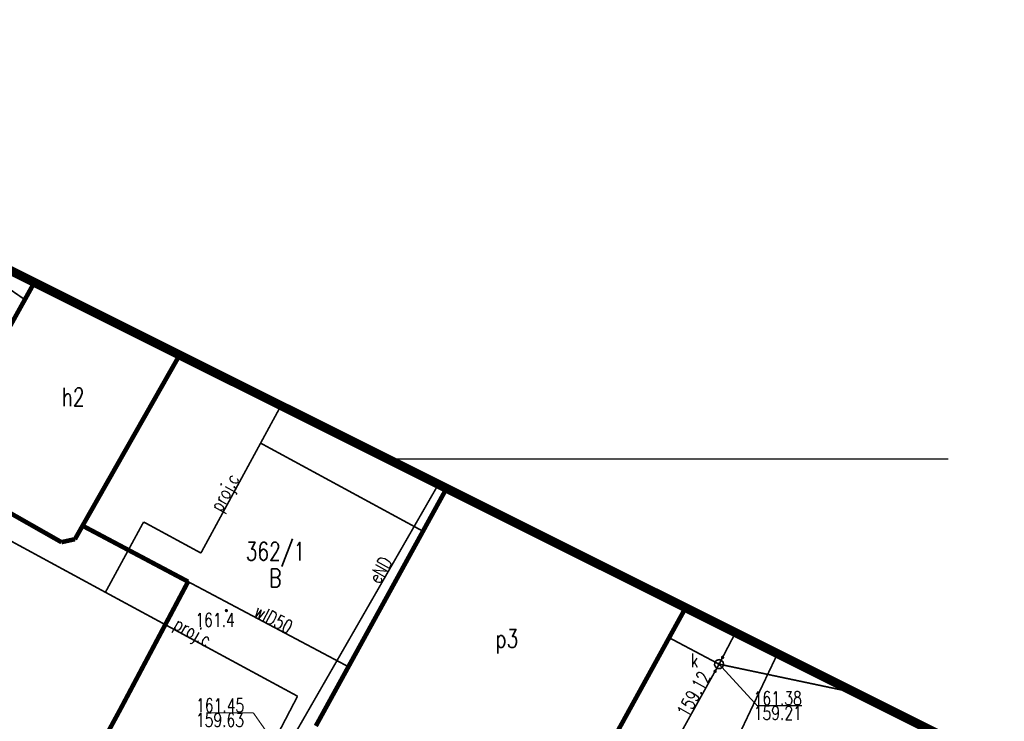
# Model space of a CAD drawing. Extents: x 0 to 7432618, y -40 to 5712028.
# Tile 31 of 165: x 7430490 to 7430545, y 5711656 to 5711695. Entities that reach past the tile are written whole.
import ezdxf
from ezdxf.enums import TextEntityAlignment as Align

# ---------------------------------------------------------------- set-up
doc = ezdxf.new("R2010")
doc.units = 0
doc.header["$MEASUREMENT"] = 0
doc.linetypes.add('0', pattern=[1.5, 1, -0.5])
doc.linetypes.add('2218', pattern=[1, 0.5, -0.5])
for name, color, linetype in [('Dzialki', 7, 'Continuous'), ('EGBB_E_T_0', 7, 'Continuous'), ('EGBB_L_0', 7, 'Continuous'), ('Numery_dzialek', 7, 'Continuous'), ('OTK_L_4', 7, 'Continuous'), ('OTR_T_1', 7, 'Continuous'), ('P_SUCP_E_T_0', 7, 'Continuous'), ('P_SUCP_L_0', 7, 'Continuous'), ('SUEP_E_T_0', 7, 'Continuous'), ('SUEP_L_0', 7, 'Continuous'), ('SUK_E_T_4', 7, 'Continuous'), ('SUK_T_3', 7, 'Continuous'), ('SUKP_L_0', 7, 'Continuous'), ('SUKR_T_0', 7, 'Continuous'), ('SUWP_E_T_0', 7, 'Continuous'), ('SUWP_L_0', 7, 'Continuous'), ('Uzytki', 7, 'Continuous'), ('zakres', 7, 'Continuous')]:
    doc.layers.add(name, color=color, linetype=linetype)
doc.styles.add('STYL_ARIAL', font='simplex', dxfattribs={"width": 0.75, "oblique": 0.1})

msp = doc.modelspace()

# ---------------------------------------------------------------- linework, layer by layer
at = {"linetype": 'ByBlock'}
msp.add_lwpolyline([(7430510.708, 5711670.417), (7430541.61, 5711670.417)], dxfattribs=at)
at = {"layer": 'Dzialki', "color": 18, "true_color": 0x000000, "const_width": 0.09}
for points in [[(7430499.282, 5711676.126), (7430493.53, 5711666)], [(7430492.76, 5711665.82), (7430485.57, 5711669.9)], [(7430493.53, 5711666), (7430492.76, 5711665.82)]]:
    msp.add_lwpolyline(points, dxfattribs=at)
at = {"layer": 'EGBB_L_0', "color": 18, "true_color": 0x000000, "const_width": 0.25}
for points in [[(7430491.258, 5711680.136), (7430485.588, 5711669.931)], [(7430493.914, 5711666.727), (7430499.261, 5711676.137)], [(7430485.612, 5711669.876), (7430492.75, 5711665.82)], [(7430513.971, 5711668.787), (7430506.767, 5711655.689)], [(7430493.495, 5711665.986), (7430493.914, 5711666.727)], [(7430499.728, 5711663.643), (7430493.914, 5711666.727)], [(7430492.75, 5711665.82), (7430493.495, 5711665.986)], [(7430495.995, 5711656.608), (7430499.728, 5711663.643)], [(7430519.655, 5711648.602), (7430527.144, 5711662.204)], [(7430491.334, 5711648.032), (7430495.995, 5711656.608)]]:
    msp.add_lwpolyline(points, dxfattribs=at)
at = {"layer": 'OTK_L_4', "color": 18, "linetype": '0', "true_color": 0x000000, "const_width": 0.09}
msp.add_lwpolyline([(7430491.258, 5711680.136), (7430490.056, 5711677.974)], dxfattribs=at)
at = {"layer": 'OTR_T_1', "color": 18, "true_color": 0x000000, "const_width": 0.09}
msp.add_lwpolyline([(7430501.84, 5711662.095), (7430501.872, 5711662.082), (7430501.885, 5711662.05), (7430501.872, 5711662.018), (7430501.84, 5711662.005), (7430501.808, 5711662.018), (7430501.795, 5711662.05), (7430501.808, 5711662.082), (7430501.84, 5711662.095)], dxfattribs=at)
at = {"layer": 'P_SUCP_L_0', "color": 6, "linetype": '0', "true_color": 0xed00ed, "const_width": 0.09}
for points in [[(7430476.4, 5711673.247), (7430495.172, 5711663.058)], [(7430504.846, 5711673.346), (7430503.724, 5711671.28)], [(7430503.724, 5711671.28), (7430500.435, 5711665.221)], [(7430503.724, 5711671.28), (7430512.671, 5711666.423)], [(7430497.277, 5711666.935), (7430495.172, 5711663.058)], [(7430500.435, 5711665.221), (7430497.277, 5711666.935)], [(7430495.172, 5711663.058), (7430505.759, 5711657.33)], [(7430505.759, 5711657.33), (7430501.211, 5711648.592)]]:
    msp.add_lwpolyline(points, dxfattribs=at)
at = {"layer": 'SUEP_L_0', "color": 1, "true_color": 0xff0000, "const_width": 0.09}
for points in [[(7430503.949, 5711652.361), (7430513.522, 5711669.011)], [(7430529.66, 5711654.3), (7430532.208, 5711659.674)]]:
    msp.add_lwpolyline(points, dxfattribs=at)
at = {"layer": 'SUK_T_3', "color": 36, "true_color": 0x803300, "const_width": 0.09}
msp.add_lwpolyline([(7430528.987, 5711659.346), (7430529.122, 5711659.306), (7430529.214, 5711659.2), (7430529.234, 5711659.061), (7430529.176, 5711658.933), (7430529.057, 5711658.856), (7430528.916, 5711658.856), (7430528.798, 5711658.933), (7430528.739, 5711659.061), (7430528.759, 5711659.2), (7430528.851, 5711659.306), (7430528.987, 5711659.346)], dxfattribs=at)
at = {"layer": 'SUKP_L_0', "color": 36, "true_color": 0x803300, "const_width": 0.09}
for points in [[(7430484.335, 5711683.595), (7430490.732, 5711679.189)], [(7430528.987, 5711659.096), (7430526.236, 5711660.555)], [(7430528.987, 5711659.096), (7430529.891, 5711660.832)], [(7430520.706, 5711644.217), (7430528.987, 5711659.096)], [(7430528.987, 5711659.096), (7430536.55, 5711657.504)]]:
    msp.add_lwpolyline(points, dxfattribs=at)
at = {"layer": 'SUKR_T_0', "color": 36, "true_color": 0x803300, "const_width": 0.065}
for points in [[(7430529.18, 5711659.531), (7430529.224, 5711659.512), (7430529.243, 5711659.468), (7430529.224, 5711659.424), (7430529.18, 5711659.406), (7430529.136, 5711659.424), (7430529.118, 5711659.468), (7430529.136, 5711659.512), (7430529.18, 5711659.531)], [(7430528.987, 5711659.159), (7430529.031, 5711659.14), (7430529.049, 5711659.096), (7430529.031, 5711659.052), (7430528.987, 5711659.034), (7430528.942, 5711659.052), (7430528.924, 5711659.096), (7430528.942, 5711659.14), (7430528.987, 5711659.159)], [(7430528.987, 5711659.096), (7430531.082, 5711656.811)], [(7430528.768, 5711658.766), (7430528.813, 5711658.748), (7430528.831, 5711658.704), (7430528.813, 5711658.66), (7430528.768, 5711658.641), (7430528.724, 5711658.66), (7430528.706, 5711658.704), (7430528.724, 5711658.748), (7430528.768, 5711658.766)], [(7430531.082, 5711656.811), (7430533.552, 5711656.811)], [(7430500.742, 5711656.417), (7430503.32, 5711656.417)], [(7430506.556, 5711651.807), (7430503.32, 5711656.417)]]:
    msp.add_lwpolyline(points, dxfattribs=at)
at = {"layer": 'SUWP_L_0', "color": 5, "true_color": 0x0000ff, "const_width": 0.09}
msp.add_lwpolyline([(7430499.728, 5711663.643), (7430508.563, 5711658.955)], dxfattribs=at)
at = {"layer": 'Uzytki', "color": 96, "linetype": '2218', "true_color": 0x008000, "const_width": 0.09}
for points in [[(7430493.53, 5711666), (7430499.282, 5711676.126)], [(7430485.57, 5711669.9), (7430492.76, 5711665.82)], [(7430492.76, 5711665.82), (7430493.53, 5711666)]]:
    msp.add_lwpolyline(points, dxfattribs=at)
at = {"layer": 'zakres', "color": 18, "linetype": '0', "true_color": 0x000000, "const_width": 0.5}
msp.add_lwpolyline([(7430373.949, 5711738.752), (7430343.264, 5711674.558), (7430724.141, 5711482.075), (7430757.406, 5711547.147), (7430373.949, 5711738.752)], dxfattribs=at)

# ---------------------------------------------------------------- texts
at = {"layer": 'EGBB_E_T_0', "color": 18, "true_color": 0x000000, "style": 'STYL_ARIAL', "width": 0.75}
for s, p in [('h2', (7430493.397, 5711673.823)), ('p3', (7430517.295, 5711660.511))]:
    msp.add_text(s, height=1, dxfattribs=at).set_placement(p, align=Align.MIDDLE_CENTER)
at = {"layer": 'Numery_dzialek', "color": 18, "true_color": 0x000000, "style": 'STYL_ARIAL', "width": 0.75}
msp.add_text('362/1', height=1, dxfattribs=at).set_placement((7430502.902, 5711665.816), align=Align.TOP_LEFT)
at = {"layer": 'OTR_T_1', "color": 18, "true_color": 0x000000, "style": 'STYL_ARIAL', "width": 0.75}
msp.add_text('161.4', height=0.75, dxfattribs=at).set_placement((7430500.13, 5711661.912), align=Align.TOP_LEFT)
at = {"layer": 'P_SUCP_E_T_0', "color": 6, "true_color": 0xed00ed, "style": 'STYL_ARIAL', "width": 0.75}
for rotation, p in [(61.5017, (7430501.737, 5711668.564)), (330.6599, (7430499.987, 5711660.882))]:
    msp.add_text('proj.c', height=0.75, rotation=rotation, dxfattribs=at).set_placement(p, align=Align.MIDDLE_CENTER)
at = {"layer": 'SUEP_E_T_0', "color": 1, "true_color": 0xff0000, "style": 'STYL_ARIAL', "width": 0.75}
msp.add_text('eND', height=0.75, rotation=60.1033, dxfattribs=at).set_placement((7430510.317, 5711664.295), align=Align.MIDDLE_CENTER)
at = {"layer": 'SUK_E_T_4', "color": 36, "true_color": 0x803300, "style": 'STYL_ARIAL', "width": 0.75}
msp.add_text('k', height=0.75, dxfattribs=at).set_placement((7430527.422, 5711658.708), align=Align.BOTTOM_LEFT)
at = {"layer": 'SUKR_T_0', "color": 36, "true_color": 0x803300, "style": 'STYL_ARIAL', "width": 0.75}
msp.add_text('159.12', height=0.75, rotation=61.0238, dxfattribs=at).set_placement((7430528.231, 5711658.611), align=Align.MIDDLE_RIGHT)
for s, p in [('161.38', (7430530.896, 5711657.596)), ('161.45', (7430500.168, 5711657.204)), ('159.21', (7430530.9, 5711656.783)), ('159.63', (7430500.157, 5711656.399))]:
    msp.add_text(s, height=0.75, dxfattribs=at).set_placement(p, align=Align.TOP_LEFT)
at = {"layer": 'SUWP_E_T_0', "color": 5, "true_color": 0x0000ff, "style": 'STYL_ARIAL', "width": 0.75}
msp.add_text('wlD50', height=0.75, rotation=332.0502, dxfattribs=at).set_placement((7430504.44, 5711661.584), align=Align.MIDDLE_CENTER)
at = {"layer": 'Uzytki', "color": 96, "true_color": 0x008000, "style": 'STYL_ARIAL', "width": 0.75}
msp.add_text('B', height=1, dxfattribs=at).set_placement((7430504.541, 5711663.049), align=Align.BOTTOM_CENTER)

doc.saveas('drawing.dxf')
